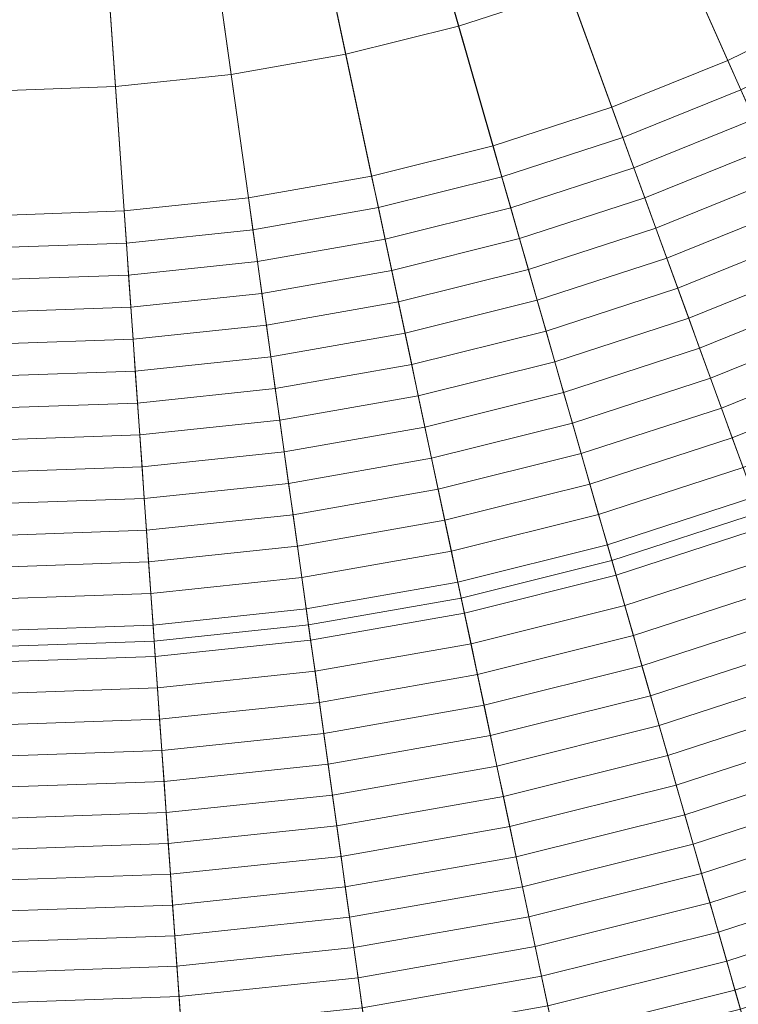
# Model space of a CAD drawing. Header units: centimetres. Extents: x -21.9 to 23.1, y -23 to 22.
# Tile 57 of 191: x 0.7 to 3.9, y -12.1 to -7.7. Entities that reach past the tile are written whole.
import ezdxf

# ---------------------------------------------------------------- set-up
doc = ezdxf.new("R2010")
doc.units = ezdxf.units.CM
doc.header["$LTSCALE"] = 2.54
doc.layers.add('Lucido design-1', color=7, linetype='Continuous')

# ---------------------------------------------------------------- blocks, each defined once
blk = doc.blocks.new('Gruppo-2-1')
at = {"color": 5, "linetype": 'Continuous', "lineweight": 9}
for points in [[(1.2753, -2.9252, -939.9081), (1.4421, -2.871, -939.9081), (3.1479, -7.5577, -939.9081), (2.65, -7.7195, -939.9081)], [(1.1051, -2.9676, -939.9081), (1.2753, -2.9252, -939.9081), (2.65, -7.7195, -939.9081), (2.1421, -7.8461, -939.9081)], [(0.758, -3.0164, -939.9081), (0.9324, -2.9981, -939.9081), (1.6266, -7.937, -939.9081), (1.1059, -7.9917, -939.9081)], [(0.9324, -2.9981, -939.9081), (1.1051, -2.9676, -939.9081), (2.1421, -7.8461, -939.9081), (1.6266, -7.937, -939.9081)], [(0.5828, -3.0225, -939.9081), (0.758, -3.0164, -939.9081), (1.1059, -7.9917, -939.9081), (0.5828, -8.01, -939.9081)], [(3.8613, -7.8737, -935.9022), (4.367, -7.6271, -935.9022), (2.0379, -3.2467, -936.1081), (1.8434, -3.3415, -936.1081)], [(3.3396, -8.0845, -935.9022), (3.8613, -7.8737, -935.9022), (1.8434, -3.3415, -936.1081), (1.6428, -3.4225, -936.1081)], [(2.8046, -8.2583, -935.9022), (3.3396, -8.0845, -935.9022), (1.6428, -3.4225, -936.1081), (1.4371, -3.4894, -936.1081)], [(2.2587, -8.3945, -935.9022), (2.8046, -8.2583, -935.9022), (1.4371, -3.4894, -936.1081), (1.2272, -3.5417, -936.1081)], [(1.7046, -8.4922, -935.9022), (2.2587, -8.3945, -935.9022), (1.2272, -3.5417, -936.1081), (1.0141, -3.5793, -936.1081)], [(1.145, -8.551, -935.9022), (1.7046, -8.4922, -935.9022), (1.0141, -3.5793, -936.1081), (0.799, -3.6019, -936.1081)], [(0.5828, -8.5706, -935.9022), (1.145, -8.551, -935.9022), (0.799, -3.6019, -936.1081), (0.5828, -3.6095, -936.1081)], [(3.6333, -7.3616, -941.4271), (4.1038, -7.1321, -941.4271), (5.2775, -9.3395, -941.4271), (4.6501, -9.6455, -941.4271)], [(3.1479, -7.5577, -941.4271), (3.6333, -7.3616, -941.4271), (4.6501, -9.6455, -941.4271), (4.003, -9.9069, -941.4271)], [(2.65, -7.7195, -941.4271), (3.1479, -7.5577, -941.4271), (4.003, -9.9069, -941.4271), (3.3391, -10.1226, -941.4271)], [(2.65, -7.7195, -939.9081), (3.1479, -7.5577, -939.9081), (3.1479, -7.5577, -941.4271), (2.65, -7.7195, -941.4271)], [(3.9201, -8.0059, -935.8924), (4.4349, -7.7548, -935.8924), (4.367, -7.6271, -935.9022), (3.8613, -7.8737, -935.9022)], [(2.1421, -7.8461, -941.4271), (2.65, -7.7195, -941.4271), (3.3391, -10.1226, -941.4271), (2.6619, -10.2915, -941.4271)], [(2.1421, -7.8461, -939.9081), (2.65, -7.7195, -939.9081), (2.65, -7.7195, -941.4271), (2.1421, -7.8461, -941.4271)], [(1.6266, -7.937, -941.4271), (2.1421, -7.8461, -941.4271), (2.6619, -10.2915, -941.4271), (1.9745, -10.4127, -941.4271)], [(1.6266, -7.937, -939.9081), (2.1421, -7.8461, -939.9081), (2.1421, -7.8461, -941.4271), (1.6266, -7.937, -941.4271)], [(3.3891, -8.2204, -935.8924), (3.9201, -8.0059, -935.8924), (3.8613, -7.8737, -935.9022), (3.3396, -8.0845, -935.9022)], [(1.1059, -7.9917, -941.4271), (1.6266, -7.937, -941.4271), (1.9745, -10.4127, -941.4271), (1.2803, -10.4856, -941.4271)], [(1.1059, -7.9917, -939.9081), (1.6266, -7.937, -939.9081), (1.6266, -7.937, -941.4271), (1.1059, -7.9917, -941.4271)], [(0.5828, -8.01, -941.4271), (1.1059, -7.9917, -941.4271), (1.2803, -10.4856, -941.4271), (0.5828, -10.51, -941.4271)], [(0.5828, -8.01, -939.9081), (1.1059, -7.9917, -939.9081), (1.1059, -7.9917, -941.4271), (0.5828, -8.01, -941.4271)], [(3.4386, -8.3563, -935.881), (3.979, -8.138, -935.881), (3.9201, -8.0059, -935.8924), (3.3891, -8.2204, -935.8924)], [(2.8444, -8.3974, -935.8924), (3.3891, -8.2204, -935.8924), (3.3396, -8.0845, -935.9022), (2.8046, -8.2583, -935.9022)], [(3.488, -8.492, -935.8681), (4.0377, -8.2699, -935.8681), (3.979, -8.138, -935.881), (3.4386, -8.3563, -935.881)], [(2.8843, -8.5364, -935.881), (3.4386, -8.3563, -935.881), (3.3891, -8.2204, -935.8924), (2.8444, -8.3974, -935.8924)], [(2.2887, -8.536, -935.8924), (2.8444, -8.3974, -935.8924), (2.8046, -8.2583, -935.9022), (2.2587, -8.3945, -935.9022)], [(3.5373, -8.6276, -935.8535), (4.0964, -8.4017, -935.8535), (4.0377, -8.2699, -935.8681), (3.488, -8.492, -935.8681)], [(2.9241, -8.6752, -935.8681), (3.488, -8.492, -935.8681), (3.4386, -8.3563, -935.881), (2.8843, -8.5364, -935.881)], [(1.7247, -8.6354, -935.8924), (2.2887, -8.536, -935.8924), (2.2587, -8.3945, -935.9022), (1.7046, -8.4922, -935.9022)], [(2.3188, -8.6774, -935.881), (2.8843, -8.5364, -935.881), (2.8444, -8.3974, -935.8924), (2.2887, -8.536, -935.8924)], [(3.5866, -8.763, -935.8374), (4.155, -8.5334, -935.8374), (4.0964, -8.4017, -935.8535), (3.5373, -8.6276, -935.8535)], [(1.1551, -8.6953, -935.8924), (1.7247, -8.6354, -935.8924), (1.7046, -8.4922, -935.9022), (1.145, -8.551, -935.9022)], [(2.9639, -8.8139, -935.8535), (3.5373, -8.6276, -935.8535), (3.488, -8.492, -935.8681), (2.9241, -8.6752, -935.8681)], [(1.7448, -8.7786, -935.881), (2.3188, -8.6774, -935.881), (2.2887, -8.536, -935.8924), (1.7247, -8.6354, -935.8924)], [(2.3488, -8.8187, -935.8681), (2.9241, -8.6752, -935.8681), (2.8843, -8.5364, -935.881), (2.3188, -8.6774, -935.881)], [(3.6358, -8.8983, -935.8197), (4.2135, -8.6649, -935.8197), (4.155, -8.5334, -935.8374), (3.5866, -8.763, -935.8374)], [(0.5828, -8.7153, -935.8924), (1.1551, -8.6953, -935.8924), (1.145, -8.551, -935.9022), (0.5828, -8.5706, -935.9022)], [(3.0036, -8.9525, -935.8374), (3.5866, -8.763, -935.8374), (3.5373, -8.6276, -935.8535), (2.9639, -8.8139, -935.8535)], [(1.1652, -8.8395, -935.881), (1.7448, -8.7786, -935.881), (1.7247, -8.6354, -935.8924), (1.1551, -8.6953, -935.8924)], [(1.7649, -8.9216, -935.8681), (2.3488, -8.8187, -935.8681), (2.3188, -8.6774, -935.881), (1.7448, -8.7786, -935.881)], [(2.3788, -8.9598, -935.8535), (2.9639, -8.8139, -935.8535), (2.9241, -8.6752, -935.8681), (2.3488, -8.8187, -935.8681)], [(3.685, -9.0333, -935.8003), (4.272, -8.7962, -935.8003), (4.2135, -8.6649, -935.8197), (3.6358, -8.8983, -935.8197)], [(0.5828, -8.8598, -935.881), (1.1652, -8.8395, -935.881), (1.1551, -8.6953, -935.8924), (0.5828, -8.7153, -935.8924)], [(3.0433, -9.0908, -935.8197), (3.6358, -8.8983, -935.8197), (3.5866, -8.763, -935.8374), (3.0036, -8.9525, -935.8374)], [(1.1753, -8.9836, -935.8681), (1.7649, -8.9216, -935.8681), (1.7448, -8.7786, -935.881), (1.1652, -8.8395, -935.881)], [(3.7341, -9.1682, -935.7794), (4.3304, -8.9273, -935.7794), (4.272, -8.7962, -935.8003), (3.685, -9.0333, -935.8003)], [(0.5828, -9.0043, -935.8681), (1.1753, -8.9836, -935.8681), (1.1652, -8.8395, -935.881), (0.5828, -8.8598, -935.881)], [(1.785, -9.0645, -935.8535), (2.3788, -8.9598, -935.8535), (2.3488, -8.8187, -935.8681), (1.7649, -8.9216, -935.8681)], [(2.4088, -9.1008, -935.8374), (3.0036, -8.9525, -935.8374), (2.9639, -8.8139, -935.8535), (2.3788, -8.9598, -935.8535)], [(3.0829, -9.229, -935.8003), (3.685, -9.0333, -935.8003), (3.6358, -8.8983, -935.8197), (3.0433, -9.0908, -935.8197)], [(1.1854, -9.1275, -935.8535), (1.785, -9.0645, -935.8535), (1.7649, -8.9216, -935.8681), (1.1753, -8.9836, -935.8681)], [(3.7831, -9.3028, -935.7569), (4.3886, -9.0581, -935.7569), (4.3304, -8.9273, -935.7794), (3.7341, -9.1682, -935.7794)], [(0.5828, -9.1486, -935.8535), (1.1854, -9.1275, -935.8535), (1.1753, -8.9836, -935.8681), (0.5828, -9.0043, -935.8681)], [(1.8051, -9.2072, -935.8374), (2.4088, -9.1008, -935.8374), (2.3788, -8.9598, -935.8535), (1.785, -9.0645, -935.8535)], [(2.4387, -9.2415, -935.8197), (3.0433, -9.0908, -935.8197), (3.0036, -8.9525, -935.8374), (2.4088, -9.1008, -935.8374)], [(1.1954, -9.2713, -935.8374), (1.8051, -9.2072, -935.8374), (1.785, -9.0645, -935.8535), (1.1854, -9.1275, -935.8535)], [(3.1224, -9.3669, -935.7794), (3.7341, -9.1682, -935.7794), (3.685, -9.0333, -935.8003), (3.0829, -9.229, -935.8003)], [(3.832, -9.4372, -935.7328), (4.4468, -9.1888, -935.7328), (4.3886, -9.0581, -935.7569), (3.7831, -9.3028, -935.7569)], [(1.8251, -9.3497, -935.8197), (2.4387, -9.2415, -935.8197), (2.4088, -9.1008, -935.8374), (1.8051, -9.2072, -935.8374)], [(2.4686, -9.3821, -935.8003), (3.0829, -9.229, -935.8003), (3.0433, -9.0908, -935.8197), (2.4387, -9.2415, -935.8197)], [(0.5828, -9.2927, -935.8374), (1.1954, -9.2713, -935.8374), (1.1854, -9.1275, -935.8535), (0.5828, -9.1486, -935.8535)], [(1.2055, -9.4149, -935.8197), (1.8251, -9.3497, -935.8197), (1.8051, -9.2072, -935.8374), (1.1954, -9.2713, -935.8374)], [(3.1619, -9.5046, -935.7569), (3.7831, -9.3028, -935.7569), (3.7341, -9.1682, -935.7794), (3.1224, -9.3669, -935.7794)], [(3.8808, -9.5713, -935.7072), (4.5048, -9.3191, -935.7072), (4.4468, -9.1888, -935.7328), (3.832, -9.4372, -935.7328)], [(1.8451, -9.4921, -935.8003), (2.4686, -9.3821, -935.8003), (2.4387, -9.2415, -935.8197), (1.8251, -9.3497, -935.8197)], [(2.4984, -9.5225, -935.7794), (3.1224, -9.3669, -935.7794), (3.0829, -9.229, -935.8003), (2.4686, -9.3821, -935.8003)], [(0.5828, -9.4366, -935.8197), (1.2055, -9.4149, -935.8197), (1.1954, -9.2713, -935.8374), (0.5828, -9.2927, -935.8374)], [(3.2013, -9.6421, -935.7328), (3.832, -9.4372, -935.7328), (3.7831, -9.3028, -935.7569), (3.1619, -9.5046, -935.7569)], [(3.9295, -9.7051, -935.6799), (4.5628, -9.4493, -935.6799), (4.5048, -9.3191, -935.7072), (3.8808, -9.5713, -935.7072)], [(1.2155, -9.5582, -935.8003), (1.8451, -9.4921, -935.8003), (1.8251, -9.3497, -935.8197), (1.2055, -9.4149, -935.8197)], [(1.8651, -9.6342, -935.7794), (2.4984, -9.5225, -935.7794), (2.4686, -9.3821, -935.8003), (1.8451, -9.4921, -935.8003)], [(2.5282, -9.6626, -935.7569), (3.1619, -9.5046, -935.7569), (3.1224, -9.3669, -935.7794), (2.4984, -9.5225, -935.7794)], [(0.5828, -9.5803, -935.8003), (1.2155, -9.5582, -935.8003), (1.2055, -9.4149, -935.8197), (0.5828, -9.4366, -935.8197)], [(3.2407, -9.7793, -935.7072), (3.8808, -9.5713, -935.7072), (3.832, -9.4372, -935.7328), (3.2013, -9.6421, -935.7328)], [(1.2255, -9.7014, -935.7794), (1.8651, -9.6342, -935.7794), (1.8451, -9.4921, -935.8003), (1.2155, -9.5582, -935.8003)], [(2.5579, -9.8025, -935.7328), (3.2013, -9.6421, -935.7328), (3.1619, -9.5046, -935.7569), (2.5282, -9.6626, -935.7569)], [(0.5828, -9.7238, -935.7794), (1.2255, -9.7014, -935.7794), (1.2155, -9.5582, -935.8003), (0.5828, -9.5803, -935.8003)], [(1.885, -9.776, -935.7569), (2.5282, -9.6626, -935.7569), (2.4984, -9.5225, -935.7794), (1.8651, -9.6342, -935.7794)], [(3.2799, -9.9162, -935.6799), (3.9295, -9.7051, -935.6799), (3.8808, -9.5713, -935.7072), (3.2407, -9.7793, -935.7072)], [(1.2355, -9.8443, -935.7569), (1.885, -9.776, -935.7569), (1.8651, -9.6342, -935.7794), (1.2255, -9.7014, -935.7794)], [(2.5876, -9.9421, -935.7072), (3.2407, -9.7793, -935.7072), (3.2013, -9.6421, -935.7328), (2.5579, -9.8025, -935.7328)], [(1.9049, -9.9176, -935.7328), (2.5579, -9.8025, -935.7328), (2.5282, -9.6626, -935.7569), (1.885, -9.776, -935.7569)], [(0.5828, -9.8671, -935.7569), (1.2355, -9.8443, -935.7569), (1.2255, -9.7014, -935.7794), (0.5828, -9.7238, -935.7794)], [(3.3191, -10.0528, -935.6511), (3.9781, -9.8387, -935.6511), (3.9295, -9.7051, -935.6799), (3.2799, -9.9162, -935.6799)], [(1.2455, -9.9869, -935.7328), (1.9049, -9.9176, -935.7328), (1.885, -9.776, -935.7569), (1.2355, -9.8443, -935.7569)], [(2.6172, -10.0814, -935.6799), (3.2799, -9.9162, -935.6799), (3.2407, -9.7793, -935.7072), (2.5876, -9.9421, -935.7072)], [(1.9248, -10.059, -935.7072), (2.5876, -9.9421, -935.7072), (2.5579, -9.8025, -935.7328), (1.9049, -9.9176, -935.7328)], [(0.5828, -10.0101, -935.7328), (1.2455, -9.9869, -935.7328), (1.2355, -9.8443, -935.7569), (0.5828, -9.8671, -935.7569)], [(3.3582, -10.1891, -935.6207), (4.0266, -9.9719, -935.6207), (3.9781, -9.8387, -935.6511), (3.3191, -10.0528, -935.6511)], [(1.2554, -10.1293, -935.7072), (1.9248, -10.059, -935.7072), (1.9049, -9.9176, -935.7328), (1.2455, -9.9869, -935.7328)], [(2.6468, -10.2204, -935.6511), (3.3191, -10.0528, -935.6511), (3.2799, -9.9162, -935.6799), (2.6172, -10.0814, -935.6799)], [(3.3391, -10.1226, -940.4271), (4.003, -9.9069, -940.4271), (8.1424, -21.28, -940.4271), (6.6752, -21.7567, -940.4271)], [(3.3391, -10.1226, -1003.3271), (4.003, -9.9069, -1003.3271), (4.003, -9.9069, -940.4271), (3.3391, -10.1226, -940.4271)], [(3.918, -12.1413, -1003.3271), (4.7212, -11.8803, -1003.3271), (4.003, -9.9069, -1003.3271), (3.3391, -10.1226, -1003.3271)], [(3.3391, -10.1226, -940.4271), (4.003, -9.9069, -940.4271), (8.1424, -21.28, -940.4271), (6.6752, -21.7567, -940.4271)], [(3.3391, -10.1226, -941.4271), (4.003, -9.9069, -941.4271), (4.003, -9.9069, -940.4271), (3.3391, -10.1226, -940.4271)], [(1.9446, -10.2, -935.6799), (2.6172, -10.0814, -935.6799), (2.5876, -9.9421, -935.7072), (1.9248, -10.059, -935.7072)], [(0.5828, -10.1528, -935.7072), (1.2554, -10.1293, -935.7072), (1.2455, -9.9869, -935.7328), (0.5828, -10.0101, -935.7328)], [(3.3972, -10.3251, -935.5887), (4.075, -10.1048, -935.5887), (4.0266, -9.9719, -935.6207), (3.3582, -10.1891, -935.6207)], [(1.2653, -10.2714, -935.6799), (1.9446, -10.2, -935.6799), (1.9248, -10.059, -935.7072), (1.2554, -10.1293, -935.7072)], [(1.9644, -10.3407, -935.6511), (2.6468, -10.2204, -935.6511), (2.6172, -10.0814, -935.6799), (1.9446, -10.2, -935.6799)], [(2.6763, -10.3591, -935.6207), (3.3582, -10.1891, -935.6207), (3.3191, -10.0528, -935.6511), (2.6468, -10.2204, -935.6511)], [(0.5828, -10.2952, -935.6799), (1.2653, -10.2714, -935.6799), (1.2554, -10.1293, -935.7072), (0.5828, -10.1528, -935.7072)], [(2.6619, -10.2915, -940.4271), (3.3391, -10.1226, -940.4271), (6.6752, -21.7567, -940.4271), (5.1782, -22.13, -940.4271)], [(2.6619, -10.2915, -1003.3271), (3.3391, -10.1226, -1003.3271), (3.3391, -10.1226, -940.4271), (2.6619, -10.2915, -940.4271)], [(3.0985, -12.3456, -1003.3271), (3.918, -12.1413, -1003.3271), (3.3391, -10.1226, -1003.3271), (2.6619, -10.2915, -1003.3271)], [(2.6619, -10.2915, -940.4271), (3.3391, -10.1226, -940.4271), (6.6752, -21.7567, -940.4271), (5.1782, -22.13, -940.4271)], [(2.6619, -10.2915, -941.4271), (3.3391, -10.1226, -941.4271), (3.3391, -10.1226, -940.4271), (2.6619, -10.2915, -940.4271)], [(3.4361, -10.4607, -935.5552), (4.1232, -10.2374, -935.5552), (4.075, -10.1048, -935.5887), (3.3972, -10.3251, -935.5887)], [(1.2753, -10.4132, -935.6511), (1.9644, -10.3407, -935.6511), (1.9446, -10.2, -935.6799), (1.2653, -10.2714, -935.6799)], [(1.9841, -10.4812, -935.6207), (2.6763, -10.3591, -935.6207), (2.6468, -10.2204, -935.6511), (1.9644, -10.3407, -935.6511)], [(2.7057, -10.4975, -935.5887), (3.3972, -10.3251, -935.5887), (3.3582, -10.1891, -935.6207), (2.6763, -10.3591, -935.6207)], [(0.5828, -10.4374, -935.6511), (1.2753, -10.4132, -935.6511), (1.2653, -10.2714, -935.6799), (0.5828, -10.2952, -935.6799)], [(3.4749, -10.5959, -935.5201), (4.1714, -10.3696, -935.5201), (4.1232, -10.2374, -935.5552), (3.4361, -10.4607, -935.5552)], [(1.9745, -10.4127, -940.4271), (2.6619, -10.2915, -940.4271), (5.1782, -22.13, -940.4271), (3.6589, -22.3979, -940.4271)], [(1.9745, -10.4127, -1003.3271), (2.6619, -10.2915, -1003.3271), (2.6619, -10.2915, -940.4271), (1.9745, -10.4127, -940.4271)], [(2.2668, -12.4922, -1003.3271), (3.0985, -12.3456, -1003.3271), (2.6619, -10.2915, -1003.3271), (1.9745, -10.4127, -1003.3271)], [(1.9745, -10.4127, -940.4271), (2.6619, -10.2915, -940.4271), (5.1782, -22.13, -940.4271), (3.6589, -22.3979, -940.4271)], [(1.9745, -10.4127, -941.4271), (2.6619, -10.2915, -941.4271), (2.6619, -10.2915, -940.4271), (1.9745, -10.4127, -940.4271)], [(1.2852, -10.5546, -935.6207), (1.9841, -10.4812, -935.6207), (1.9644, -10.3407, -935.6511), (1.2753, -10.4132, -935.6511)], [(2.0038, -10.6212, -935.5887), (2.7057, -10.4975, -935.5887), (2.6763, -10.3591, -935.6207), (1.9841, -10.4812, -935.6207)], [(2.735, -10.6355, -935.5552), (3.4361, -10.4607, -935.5552), (3.3972, -10.3251, -935.5887), (2.7057, -10.4975, -935.5887)], [(3.5135, -10.7308, -935.4834), (4.2194, -10.5015, -935.4834), (4.1714, -10.3696, -935.5201), (3.4749, -10.5959, -935.5201)], [(0.5828, -10.5792, -935.6207), (1.2852, -10.5546, -935.6207), (1.2753, -10.4132, -935.6511), (0.5828, -10.4374, -935.6511)], [(1.2803, -10.4856, -940.4271), (1.9745, -10.4127, -940.4271), (3.6589, -22.3979, -940.4271), (2.1246, -22.5591, -940.4271)], [(1.2803, -10.4856, -1003.3271), (1.9745, -10.4127, -1003.3271), (1.9745, -10.4127, -940.4271), (1.2803, -10.4856, -940.4271)], [(1.4268, -12.5805, -1003.3271), (2.2668, -12.4922, -1003.3271), (1.9745, -10.4127, -1003.3271), (1.2803, -10.4856, -1003.3271)], [(1.2803, -10.4856, -940.4271), (1.9745, -10.4127, -940.4271), (3.6589, -22.3979, -940.4271), (2.1246, -22.5591, -940.4271)], [(1.2803, -10.4856, -941.4271), (1.9745, -10.4127, -941.4271), (1.9745, -10.4127, -940.4271), (1.2803, -10.4856, -940.4271)], [(0.5828, -10.51, -940.4271), (1.2803, -10.4856, -940.4271), (2.1246, -22.5591, -940.4271), (0.5828, -22.613, -940.4271)], [(0.5828, -10.51, -1003.3271), (1.2803, -10.4856, -1003.3271), (1.2803, -10.4856, -940.4271), (0.5828, -10.51, -940.4271)], [(0.5828, -12.61, -1003.3271), (1.4268, -12.5805, -1003.3271), (1.2803, -10.4856, -1003.3271), (0.5828, -10.51, -1003.3271)], [(0.5828, -10.51, -940.4271), (1.2803, -10.4856, -940.4271), (2.1246, -22.5591, -940.4271), (0.5828, -22.613, -940.4271)], [(0.5828, -10.51, -941.4271), (1.2803, -10.4856, -941.4271), (1.2803, -10.4856, -940.4271), (0.5828, -10.51, -940.4271)], [(1.295, -10.6957, -935.5887), (2.0038, -10.6212, -935.5887), (1.9841, -10.4812, -935.6207), (1.2852, -10.5546, -935.6207)], [(2.7643, -10.7731, -935.5201), (3.4749, -10.5959, -935.5201), (3.4361, -10.4607, -935.5552), (2.735, -10.6355, -935.5552)], [(2.0234, -10.7609, -935.5552), (2.735, -10.6355, -935.5552), (2.7057, -10.4975, -935.5887), (2.0038, -10.6212, -935.5887)], [(3.5521, -10.8653, -935.4452), (4.2672, -10.6329, -935.4452), (4.2194, -10.5015, -935.4834), (3.5135, -10.7308, -935.4834)], [(0.5828, -10.7206, -935.5887), (1.295, -10.6957, -935.5887), (1.2852, -10.5546, -935.6207), (0.5828, -10.5792, -935.6207)], [(1.3049, -10.8365, -935.5552), (2.0234, -10.7609, -935.5552), (2.0038, -10.6212, -935.5887), (1.295, -10.6957, -935.5887)], [(2.7934, -10.9103, -935.4834), (3.5135, -10.7308, -935.4834), (3.4749, -10.5959, -935.5201), (2.7643, -10.7731, -935.5201)], [(2.043, -10.9003, -935.5201), (2.7643, -10.7731, -935.5201), (2.735, -10.6355, -935.5552), (2.0234, -10.7609, -935.5552)], [(3.5905, -10.9993, -935.4055), (4.3149, -10.764, -935.4055), (4.2672, -10.6329, -935.4452), (3.5521, -10.8653, -935.4452)], [(0.5828, -10.8617, -935.5552), (1.3049, -10.8365, -935.5552), (1.295, -10.6957, -935.5887), (0.5828, -10.7206, -935.5887)], [(2.8225, -11.0472, -935.4452), (3.5521, -10.8653, -935.4452), (3.5135, -10.7308, -935.4834), (2.7934, -10.9103, -935.4834)], [(1.3147, -10.9768, -935.5201), (2.043, -10.9003, -935.5201), (2.0234, -10.7609, -935.5552), (1.3049, -10.8365, -935.5552)], [(2.0625, -11.0392, -935.4834), (2.7934, -10.9103, -935.4834), (2.7643, -10.7731, -935.5201), (2.043, -10.9003, -935.5201)], [(3.6288, -11.133, -935.3642), (4.3624, -10.8946, -935.3642), (4.3149, -10.764, -935.4055), (3.5905, -10.9993, -935.4055)], [(0.5828, -11.0024, -935.5201), (1.3147, -10.9768, -935.5201), (1.3049, -10.8365, -935.5552), (0.5828, -10.8617, -935.5552)], [(2.8515, -11.1836, -935.4055), (3.5905, -10.9993, -935.4055), (3.5521, -10.8653, -935.4452), (2.8225, -11.0472, -935.4452)], [(1.3245, -11.1168, -935.4834), (2.0625, -11.0392, -935.4834), (2.043, -10.9003, -935.5201), (1.3147, -10.9768, -935.5201)], [(2.082, -11.1777, -935.4452), (2.8225, -11.0472, -935.4452), (2.7934, -10.9103, -935.4834), (2.0625, -11.0392, -935.4834)], [(3.667, -11.2661, -935.3213), (4.4098, -11.0248, -935.3213), (4.3624, -10.8946, -935.3642), (3.6288, -11.133, -935.3642)], [(0.5828, -11.1427, -935.4834), (1.3245, -11.1168, -935.4834), (1.3147, -10.9768, -935.5201), (0.5828, -11.0024, -935.5201)], [(2.8804, -11.3196, -935.3642), (3.6288, -11.133, -935.3642), (3.5905, -10.9993, -935.4055), (2.8515, -11.1836, -935.4055)], [(3.7051, -11.3988, -935.277), (4.4571, -11.1545, -935.277), (4.4098, -11.0248, -935.3213), (3.667, -11.2661, -935.3213)], [(1.3342, -11.2563, -935.4452), (2.082, -11.1777, -935.4452), (2.0625, -11.0392, -935.4834), (1.3245, -11.1168, -935.4834)], [(2.1014, -11.3159, -935.4055), (2.8515, -11.1836, -935.4055), (2.8225, -11.0472, -935.4452), (2.082, -11.1777, -935.4452)], [(0.5828, -11.2826, -935.4452), (1.3342, -11.2563, -935.4452), (1.3245, -11.1168, -935.4834), (0.5828, -11.1427, -935.4834)], [(2.9092, -11.4551, -935.3213), (3.667, -11.2661, -935.3213), (3.6288, -11.133, -935.3642), (2.8804, -11.3196, -935.3642)], [(3.743, -11.5311, -935.2311), (4.5041, -11.2838, -935.2311), (4.4571, -11.1545, -935.277), (3.7051, -11.3988, -935.277)], [(1.3439, -11.3955, -935.4055), (2.1014, -11.3159, -935.4055), (2.082, -11.1777, -935.4452), (1.3342, -11.2563, -935.4452)], [(2.1208, -11.4535, -935.3642), (2.8804, -11.3196, -935.3642), (2.8515, -11.1836, -935.4055), (2.1014, -11.3159, -935.4055)], [(0.5828, -11.422, -935.4055), (1.3439, -11.3955, -935.4055), (1.3342, -11.2563, -935.4452), (0.5828, -11.2826, -935.4452)], [(2.9379, -11.5901, -935.277), (3.7051, -11.3988, -935.277), (3.667, -11.2661, -935.3213), (2.9092, -11.4551, -935.3213)], [(3.7808, -11.6628, -935.1837), (4.551, -11.4126, -935.1837), (4.5041, -11.2838, -935.2311), (3.743, -11.5311, -935.2311)], [(1.3536, -11.5341, -935.3642), (2.1208, -11.4535, -935.3642), (2.1014, -11.3159, -935.4055), (1.3439, -11.3955, -935.4055)], [(2.1401, -11.5907, -935.3213), (2.9092, -11.4551, -935.3213), (2.8804, -11.3196, -935.3642), (2.1208, -11.4535, -935.3642)], [(0.5828, -11.5611, -935.3642), (1.3536, -11.5341, -935.3642), (1.3439, -11.3955, -935.4055), (0.5828, -11.422, -935.4055)], [(2.9665, -11.7247, -935.2311), (3.743, -11.5311, -935.2311), (3.7051, -11.3988, -935.277), (2.9379, -11.5901, -935.277)], [(3.8184, -11.794, -935.1347), (4.5977, -11.5408, -935.1347), (4.551, -11.4126, -935.1837), (3.7808, -11.6628, -935.1837)], [(1.3633, -11.6723, -935.3213), (2.1401, -11.5907, -935.3213), (2.1208, -11.4535, -935.3642), (1.3536, -11.5341, -935.3642)], [(2.1593, -11.7274, -935.277), (2.9379, -11.5901, -935.277), (2.9092, -11.4551, -935.3213), (2.1401, -11.5907, -935.3213)], [(0.5828, -11.6996, -935.3213), (1.3633, -11.6723, -935.3213), (1.3536, -11.5341, -935.3642), (0.5828, -11.5611, -935.3642)], [(2.995, -11.8587, -935.1837), (3.7808, -11.6628, -935.1837), (3.743, -11.5311, -935.2311), (2.9665, -11.7247, -935.2311)], [(3.8559, -11.9247, -935.0843), (4.6442, -11.6686, -935.0843), (4.5977, -11.5408, -935.1347), (3.8184, -11.794, -935.1347)], [(1.3729, -11.8101, -935.277), (2.1593, -11.7274, -935.277), (2.1401, -11.5907, -935.3213), (1.3633, -11.6723, -935.3213)], [(2.1784, -11.8636, -935.2311), (2.9665, -11.7247, -935.2311), (2.9379, -11.5901, -935.277), (2.1593, -11.7274, -935.277)], [(0.5828, -11.8377, -935.277), (1.3729, -11.8101, -935.277), (1.3633, -11.6723, -935.3213), (0.5828, -11.6996, -935.3213)], [(3.0234, -11.9923, -935.1347), (3.8184, -11.794, -935.1347), (3.7808, -11.6628, -935.1837), (2.995, -11.8587, -935.1837)], [(3.8932, -12.0549, -935.0324), (4.6905, -11.7958, -935.0324), (4.6442, -11.6686, -935.0843), (3.8559, -11.9247, -935.0843)], [(1.3825, -11.9473, -935.2311), (2.1784, -11.8636, -935.2311), (2.1593, -11.7274, -935.277), (1.3729, -11.8101, -935.277)], [(2.1975, -11.9994, -935.1837), (2.995, -11.8587, -935.1837), (2.9665, -11.7247, -935.2311), (2.1784, -11.8636, -935.2311)], [(0.5828, -11.9752, -935.2311), (1.3825, -11.9473, -935.2311), (1.3729, -11.8101, -935.277), (0.5828, -11.8377, -935.277)], [(3.0517, -12.1253, -935.0843), (3.8559, -11.9247, -935.0843), (3.8184, -11.794, -935.1347), (3.0234, -11.9923, -935.1347)], [(3.9304, -12.1845, -934.9789), (4.7366, -11.9225, -934.9789), (4.6905, -11.7958, -935.0324), (3.8932, -12.0549, -935.0324)], [(1.3921, -12.084, -935.1837), (2.1975, -11.9994, -935.1837), (2.1784, -11.8636, -935.2311), (1.3825, -11.9473, -935.2311)], [(2.2165, -12.1345, -935.1347), (3.0234, -11.9923, -935.1347), (2.995, -11.8587, -935.1837), (2.1975, -11.9994, -935.1837)], [(0.5828, -12.1123, -935.1837), (1.3921, -12.084, -935.1837), (1.3825, -11.9473, -935.2311), (0.5828, -11.9752, -935.2311)], [(3.0798, -12.2577, -935.0324), (3.8932, -12.0549, -935.0324), (3.8559, -11.9247, -935.0843), (3.0517, -12.1253, -935.0843)], [(1.4016, -12.2202, -935.1347), (2.2165, -12.1345, -935.1347), (2.1975, -11.9994, -935.1837), (1.3921, -12.084, -935.1837)], [(2.2354, -12.2692, -935.0843), (3.0517, -12.1253, -935.0843), (3.0234, -11.9923, -935.1347), (2.2165, -12.1345, -935.1347)], [(0.5828, -12.2488, -935.1347), (1.4016, -12.2202, -935.1347), (1.3921, -12.084, -935.1837), (0.5828, -12.1123, -935.1837)], [(3.1078, -12.3895, -934.9789), (3.9304, -12.1845, -934.9789), (3.8932, -12.0549, -935.0324), (3.0798, -12.2577, -935.0324)]]:
    blk.add_3dface(points, dxfattribs=at)

msp = doc.modelspace()

# ---------------------------------------------------------------- block references
at = {"layer": 'Lucido design-1', "color": 5, "true_color": 0x0000ff}
msp.add_blockref('Gruppo-2-1', (0, 0), dxfattribs=at)

doc.saveas('drawing.dxf')
